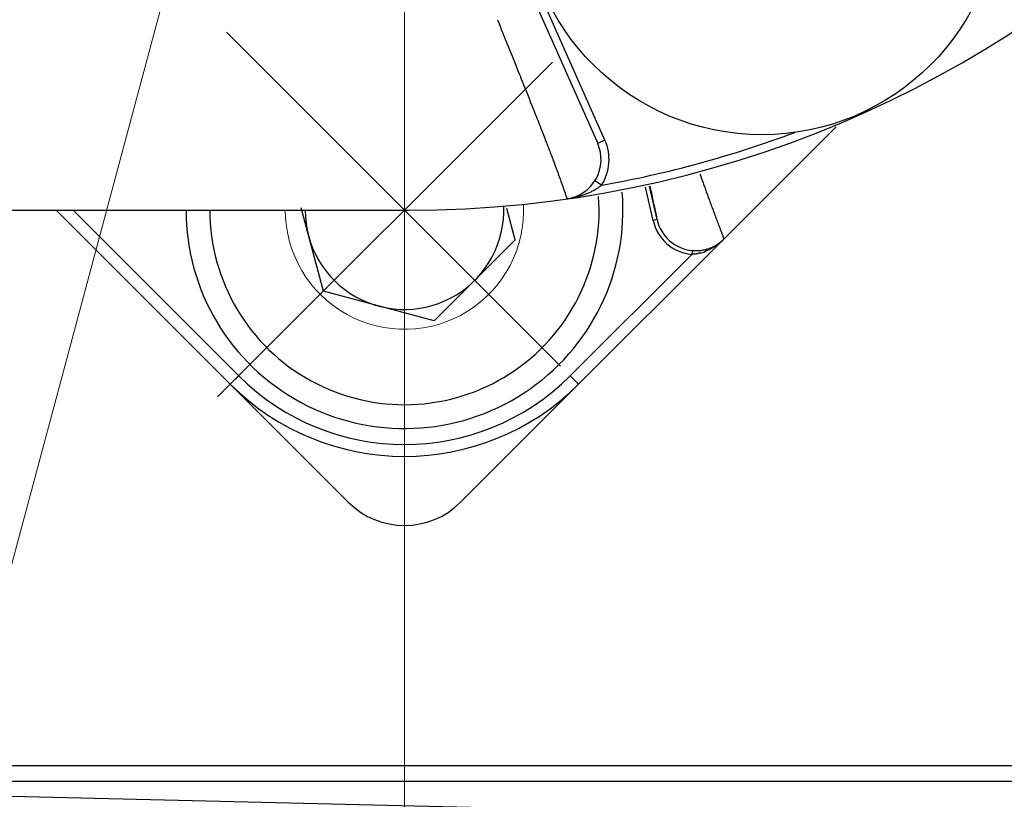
# Model space of a CAD drawing. Header units: millimetres. Extents: x 0 to 1300, y 0 to 891.
# Tile 25 of 141: x 594 to 607, y 257 to 267. Entities that reach past the tile are written whole.
import ezdxf

# ---------------------------------------------------------------- set-up
doc = ezdxf.new("R2010")
doc.units = ezdxf.units.MM
doc.header["$LTSCALE"] = 0.545669
doc.linetypes.add('CENTER', pattern=[50.8, 31.75, -6.35, 6.35, -6.35])
doc.layers.add('NoLayerName_001', color=7, linetype='Continuous')
doc.layers.add('NoLayerName_008', color=7, linetype='Continuous')

# ---------------------------------------------------------------- blocks, each defined once
blk = doc.blocks.new('DIM_0002')
at = {"color": 3, "linetype": 'Continuous', "lineweight": 13}
blk.add_arc((55.593, 56.597), 55.593, 345, 255, dxfattribs=at)

msp = doc.modelspace()

# ---------------------------------------------------------------- linework, layer by layer
at = {"layer": 'NoLayerName_001', "color": 4, "linetype": 'CENTER', "lineweight": 13}
for p, q in [((599.10164849, 300.95751471), (599.10164849, 250.86344254)), ((601.06397384, 262.45779673), (596.86035195, 266.66141862)), ((596.74952102, 262.06799461), (600.96471781, 266.28319139))]:
    msp.add_line(p, q, dxfattribs=at)
at = {"layer": 'NoLayerName_001', "color": 2, "linetype": 'CENTER', "lineweight": 13}
msp.add_line((599.10164849, 284.83674478), (599.10164849, 257.05185674), dxfattribs=at)
at = {"layer": 'NoLayerName_001', "color": 60, "linetype": 'CENTER', "lineweight": 13}
msp.add_line((592.15887493, 252.51005266), (600.28916259, 282.85269931), dxfattribs=at)
at = {"layer": 'NoLayerName_001', "color": 60, "linetype": 'Continuous', "lineweight": 25}
for p, q in [((601.62501412, 265.3016724), (600.81280947, 267.13597727)), ((600.72137213, 267.09549009), (601.53357677, 265.26118522)), ((599.80875527, 260.74316681), (604.53376516, 265.4681767)), ((601.62501412, 265.3016724), (601.53357677, 265.26118522)), ((601.58145828, 264.73485722), (601.49728024, 264.78883924)), ((602.23192631, 264.29073237), (602.13732799, 264.71090657)), ((602.28070466, 264.30171435), (602.18610208, 264.72190747)), ((593.65164849, 264.42083634), (599.15164849, 264.42083634)), ((594.71687218, 264.42083634), (598.39454171, 260.74316681)), ((594.92900421, 264.42083634), (597.01532635, 262.3345142)), ((602.28070466, 264.30171436), (602.23192631, 264.29073237)), ((602.72167125, 263.91327676), (602.71697974, 263.86352332)), ((601.18797063, 262.3345142), (602.71697974, 263.86352332)), ((596.90926034, 262.22844819), (597.01532635, 262.3345142)), ((601.29403665, 262.22844819), (601.18797063, 262.3345142))]:
    msp.add_line(p, q, dxfattribs=at)
at = {"layer": 'NoLayerName_001', "color": 4, "linetype": 'Continuous', "lineweight": 25}
for p, q in [((598.08102777, 263.40021562), (597.79987794, 264.44948106)), ((600.49584233, 264.04726323), (600.39015883, 264.44167942)), ((599.4752216, 263.0266425), (600.49584233, 264.04726323)), ((599.4752216, 263.0266425), (598.08102777, 263.40021562))]:
    msp.add_line(p, q, dxfattribs=at)
at = {"layer": 'NoLayerName_001', "color": 110, "linetype": 'Continuous', "lineweight": 25}
for p, q in [((619.10164849, 257.42083634), (579.10164849, 257.42083634)), ((578.90964849, 257.22883634), (619.29364849, 257.22883634))]:
    msp.add_line(p, q, dxfattribs=at)
at = {"layer": 'NoLayerName_001', "color": 7, "linetype": 'Continuous', "lineweight": 25}
msp.add_line((586.16564849, 257.22883634), (618.05404294, 256.46958886), dxfattribs=at)
at = {"layer": 'NoLayerName_001', "color": 60, "linetype": 'Continuous', "lineweight": 25}
msp.add_circle((603.60164849, 268.37083634), 3, dxfattribs=at)
for centre, radius, start, end in [((599.15164849, 278.42083634), 14, 270, 90), ((599.15164849, 278.42083634), 13.9, 280.067395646, 290.488517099), ((601.07639005, 265.05874931), 0.5, 278.196788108, 23.883095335), ((601.07639005, 265.05874931), 0.59999937, 327.328611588, 23.883095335), ((601.22440166, 265.18422049), 0.5739484, 306.539355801, 308.470072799), ((602.76887166, 264.4113845), 0.5503268, 192.66407404, 264.589242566), ((602.76884126, 264.41129936), 0.50026634, 192.652925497, 264.589394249), ((602.76877528, 264.40980749), 0.49965627, 293.228201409, 315.004907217), ((602.77054219, 264.40681312), 0.49628954, 293.561383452, 314.997857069), ((602.61575759, 264.56044226), 0.71437143, 302.984065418, 315.064029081), ((602.7714068, 264.43977485), 0.52884981, 264.603578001, 269.65342256), ((602.7712904, 264.42683427), 0.51590876, 269.657657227, 273.201957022), ((602.77290217, 264.40458966), 0.49360899, 273.159384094, 280.494826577), ((602.68180282, 264.42572119), 0.56383199, 284.525986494, 290.889413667), ((602.7764546, 264.3853224), 0.47401699, 280.496816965, 285.891435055), ((602.67775479, 264.43732173), 0.57611354, 290.854168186, 292.353961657), ((602.65761033, 264.48631429), 0.62908589, 292.353727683, 294.039915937), ((602.76978307, 264.40839498), 0.49804297, 285.902668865, 293.568689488), ((602.76833479, 264.41053448), 0.50049807, 285.995009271, 293.241717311), ((599.10164849, 264.42083634), 2.95050486, 225, 315), ((599.10164849, 264.42083634), 3.10050506, 225, 315), ((599.10164849, 261.45027359), 1, 225, 314.999999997)]:
    msp.add_arc(centre, radius, start, end, dxfattribs=at)
at = {"layer": 'NoLayerName_001', "color": 4, "linetype": 'Continuous', "lineweight": 25}
for radius, end in [(2.75, 4.765823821), (2.45, 4.057947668)]:
    msp.add_arc((599.10164849, 264.42083634), radius, 180, end, dxfattribs=at)
at = {"layer": 'NoLayerName_001', "color": 4, "linetype": 'Continuous', "lineweight": 13}
msp.add_arc((599.10164849, 264.42012207), 1.5, 179.972716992, 2.8968309, dxfattribs=at)
at = {"layer": 'NoLayerName_001', "color": 7, "linetype": 'Continuous', "lineweight": 25}
msp.add_arc((599.10164849, 264.42012207), 1.25, 179.96726039, 2.390802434, dxfattribs=at)
at = {"layer": 'NoLayerName_001', "color": 60, "linetype": 'Continuous', "lineweight": 25}
for points, knots in [([(600.27127249, 266.81961987), (600.35899406, 266.60194165), (600.4772099, 266.30957326), (600.6163358, 265.96237482), (600.68422623, 265.79205618), (600.73558508, 265.66251946), (600.7786459, 265.55336128), (600.81614273, 265.45777648), (600.85078241, 265.36894924), (600.87994175, 265.29372891), (600.90630777, 265.22529175), (600.92991377, 265.16365088), (600.95338307, 265.1019578), (600.9741121, 265.04706923), (600.99214317, 264.99900155), (601.00751631, 264.95776997), (601.02279941, 264.91650491), (601.03798433, 264.87520361), (601.05306367, 264.83386364), (601.0680305, 264.79248284), (601.08040143, 264.75796233), (601.09022747, 264.73032074), (601.09755872, 264.70957594), (601.10484816, 264.68881638), (601.11209461, 264.66804194), (601.11930164, 264.6472537), (601.12645899, 264.62644801), (601.13594727, 264.59868854), (601.14296459, 264.57783546), (601.14766467, 264.56394114)], [0, 0, 0, 0, 0.7040666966, 0.94608978, 1.1221065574, 1.2541190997, 1.3641295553, 1.47414002, 1.5621484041, 1.6501568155, 1.7161631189, 1.782169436, 1.8481757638, 1.9141821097, 1.9581863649, 2.0021906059, 2.0461948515, 2.0901991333, 2.1342034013, 2.1782076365, 2.2222118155, 2.2442138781, 2.2662159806, 2.2882181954, 2.3102203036, 2.3322219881, 2.354224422, 2.3762273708, 2.4202306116, 2.4202306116, 2.4202306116, 2.4202306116]), ([(602.81934314, 264.87972038), (602.82492691, 264.86397348), (602.83700383, 264.82984761), (602.85572546, 264.77739662), (602.87547817, 264.7223571), (602.89533854, 264.66735634), (602.91529889, 264.61239181), (602.9363124, 264.55484733), (602.95839202, 264.49472782), (602.98155129, 264.43203851), (603.00482641, 264.36939215), (603.02821235, 264.30678706), (603.05170821, 264.24422327), (603.07827076, 264.17388734), (603.09903737, 264.11922349), (603.11282387, 264.08275726), (603.11667122, 264.07230342), (603.11965509, 264.0645019), (603.12125311, 264.05916786), (603.12209955, 264.05652179)], [0, 0, 0, 0, 0.05012276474, 0.10859938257, 0.16707602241, 0.22555262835, 0.28402920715, 0.34250578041, 0.4093361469, 0.4761665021, 0.5429968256, 0.60982714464, 0.67665746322, 0.74348776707, 0.83537948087, 0.8520879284, 0.86043916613, 0.86880047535, 0.87713494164, 0.87713494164, 0.87713494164, 0.87713494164]), ([(601.14767677, 264.56385719), (601.15510447, 264.56500156), (601.16997861, 264.56718346), (601.19218976, 264.57109934), (601.2143329, 264.5754054), (601.23638862, 264.58017462), (601.25835071, 264.5853926), (601.2802094, 264.59106831), (601.30195589, 264.59720451), (601.32358111, 264.60380557), (601.34507604, 264.61087554), (601.36643052, 264.61841773), (601.38762929, 264.62643513), (601.40864433, 264.6349479), (601.4294433, 264.64397339), (601.44999288, 264.65352921), (601.47026029, 264.66363223), (601.4902109, 264.67430185), (601.50981683, 264.68554815), (601.52902501, 264.69741605), (601.54787616, 264.70982073), (601.56000059, 264.71871507), (601.56611608, 264.72308274)], [0, 0, 0, 0, 0.02254602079, 0.04509694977, 0.0676535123, 0.0902167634, 0.11278810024, 0.13536927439, 0.15796240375, 0.18056998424, 0.20319490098, 0.22584043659, 0.24850638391, 0.27118175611, 0.29385523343, 0.31651762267, 0.3391620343, 0.36178406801, 0.38438200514, 0.40695700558, 0.42951330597, 0.45205841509, 0.45205841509, 0.45205841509, 0.45205841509]), ([(602.19080758, 264.72190911), (602.20379665, 264.66243457), (602.22220603, 264.57848611), (602.24420548, 264.47699527), (602.2562158, 264.4209726), (602.26368563, 264.3859503), (602.2681277, 264.36492815), (602.27033442, 264.35441459), (602.27389861, 264.33686832), (602.27778203, 264.31938091), (602.28010052, 264.30524349), (602.28070466, 264.30171435)], [0, 0, 0, 0, 0.1826292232, 0.25782974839, 0.31154308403, 0.35451609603, 0.36525963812, 0.37600231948, 0.38674356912, 0.41897550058, 0.42971691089, 0.42971691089, 0.42971691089, 0.42971691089]), ([(602.82322264, 263.87991266), (602.8214844, 263.8794717), (602.81801105, 263.87857737), (602.81278224, 263.87731035), (602.80754248, 263.87608824), (602.80228976, 263.87491931), (602.79702472, 263.87380168), (602.79174751, 263.87273623), (602.78645869, 263.87172317), (602.78115896, 263.87076297), (602.77584905, 263.86985601), (602.77052972, 263.86900273), (602.76520169, 263.86820353), (602.75986572, 263.86745885), (602.75452254, 263.86676908), (602.7491729, 263.86613467), (602.74381753, 263.86555597), (602.73845717, 263.86503359), (602.7330926, 263.86456729), (602.72772442, 263.86415993), (602.72235386, 263.86380277), (602.71877068, 263.86362117), (602.71697974, 263.86352332)], [0, 0, 0, 0, 0.0053799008, 0.0107597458, 0.01613994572, 0.0215209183, 0.0269030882, 0.03228674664, 0.03767171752, 0.04305773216, 0.04844452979, 0.0538318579, 0.05921947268, 0.06460713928, 0.06999463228, 0.075381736, 0.0807682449, 0.08615396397, 0.09153870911, 0.09692230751, 0.10230459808, 0.1076854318, 0.1076854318, 0.1076854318, 0.1076854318]), ([(602.90624777, 263.92942128), (602.90590404, 263.92929002), (602.90520087, 263.92906538), (602.90424127, 263.92850109), (602.90334871, 263.9278283), (602.90252997, 263.92703969), (602.90178033, 263.92616027), (602.90109849, 263.92520572), (602.90048259, 263.92419404), (602.89993118, 263.92314255), (602.89944288, 263.92206867), (602.89901501, 263.92098696), (602.89864463, 263.91990522), (602.89832736, 263.91882511), (602.89805714, 263.91774521), (602.89782793, 263.91666388), (602.89763367, 263.91557951), (602.89746844, 263.91449044), (602.89732578, 263.91339566), (602.89720231, 263.91229482), (602.89709823, 263.91118845), (602.89701312, 263.91007776), (602.8969468, 263.90896399), (602.89689881, 263.90784838), (602.89686963, 263.90673217), (602.89685623, 263.90561659), (602.89686454, 263.90487331), (602.89686655, 263.90450199)], [0, 0, 0, 0, 0.001103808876, 0.002205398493, 0.003319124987, 0.004452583, 0.005607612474, 0.006781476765, 0.007967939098, 0.009158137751, 0.010341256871, 0.011505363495, 0.012646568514, 0.013770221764, 0.014881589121, 0.015985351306, 0.017085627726, 0.018186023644, 0.019289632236, 0.020397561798, 0.021509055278, 0.022623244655, 0.023739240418, 0.024856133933, 0.025972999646, 0.027088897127, 0.028202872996, 0.028202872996, 0.028202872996, 0.028202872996]), ([(603.00466551, 263.96121178), (603.00321567, 263.96027969), (603.00032108, 263.95840757), (602.99594863, 263.95564701), (602.99155799, 263.95291522), (602.98714582, 263.95021747), (602.98271301, 263.94755257), (602.9782594, 263.94492112), (602.97378526, 263.94232334), (602.96929085, 263.93975961), (602.96477648, 263.93723031), (602.96024244, 263.93473581), (602.95568903, 263.9322765), (602.95111655, 263.92985274), (602.9465253, 263.92746491), (602.94191557, 263.92511339), (602.93728769, 263.92279854), (602.93264188, 263.92052084), (602.92797866, 263.91828023), (602.92329758, 263.91607872), (602.91860168, 263.91391062), (602.91545434, 263.9125027), (602.91388292, 263.91179413)], [0, 0, 0, 0, 0.00517083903, 0.01034165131, 0.01551266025, 0.02068409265, 0.02585617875, 0.03102907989, 0.03620270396, 0.04137690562, 0.04655154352, 0.05172648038, 0.05690158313, 0.06207672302, 0.06725177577, 0.07242662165, 0.07760114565, 0.08277523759, 0.08794879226, 0.0931217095, 0.09829389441, 0.10346525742, 0.10346525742, 0.10346525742, 0.10346525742])]:
    msp.add_open_spline(points, degree=3, knots=knots, dxfattribs=at)
at = {"layer": 'NoLayerName_008', "color": 60, "linetype": 'Continuous', "lineweight": 25}
msp.add_line((593.65164808, 264.42083634), (599.15164849, 264.42083634), dxfattribs=at)

# ---------------------------------------------------------------- block references
at = {"layer": 'NoLayerName_001', "color": 3, "linetype": 'Continuous', "lineweight": 13}
msp.add_blockref('DIM_0002', (543.50842285, 221.82417297), dxfattribs=at)

doc.saveas('drawing.dxf')
